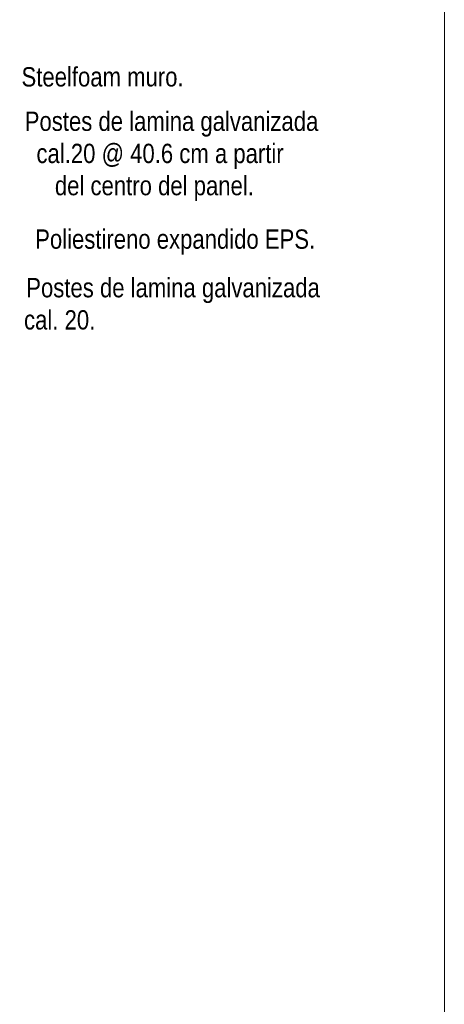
# Model space of a CAD drawing. Header units: millimetres. Extents: x 736.7 to 766.2, y 80.8 to 116.7.
# Tile 8 of 9: x 756.8 to 762.3, y 93.6 to 106.4. Entities that reach past the tile are written whole.
import ezdxf

# ---------------------------------------------------------------- set-up
doc = ezdxf.new("R2010")
doc.units = ezdxf.units.MM
doc.header["$LTSCALE"] = 0.025
doc.linetypes.add('DASHED2', pattern=[9.525, 6.35, -3.175])
doc.layers.get('0').update_dxf_attribs({"lineweight": 5})
doc.layers.add('TEXTO', color=7, linetype='DASHED2', lineweight=0)
doc.styles.add('Erika', font='techl___.ttf', dxfattribs={"height": 0.25})

msp = doc.modelspace()

# ---------------------------------------------------------------- linework, layer by layer
at = {"color": 254}
msp.add_lwpolyline([(740.702, 84.827), (762.292, 84.827), (762.292, 112.767), (740.702, 112.767)], close=True, dxfattribs=at)

# ---------------------------------------------------------------- texts
at = {"layer": 'TEXTO', "linetype": 'ByBlock', "lineweight": 0, "insert": (756.812, 105.736), "char_height": 0.25, "attachment_point": 1, "style": 'Erika'}
msp.add_mtext('{\\C30;Steelfoam }muro.', dxfattribs=at)
at = {"layer": 'TEXTO', "linetype": 'ByBlock', "lineweight": 0, "char_height": 0.25, "attachment_point": 1, "style": 'Erika'}
for s, insert, width in [('{\\W0.282117; }Postes de lamina galvanizada\\P{\\W2.24759; }cal.20 @ 40.6 cm a partir \\P{\\W5.24247; }del centro del panel.', (756.827, 105.161), 5.04701), ('\\A1;{\\W1.67086; }Poliestireno expandido EPS.', (756.856, 103.635), 5.04701), ('{\\W0.357494; }Postes de lamina galvanizada \\Pcal. 20.', (756.845, 103.006), 5.06855)]:
    msp.add_mtext(s, dxfattribs=dict(at, insert=insert, width=width))

doc.saveas('drawing.dxf')
